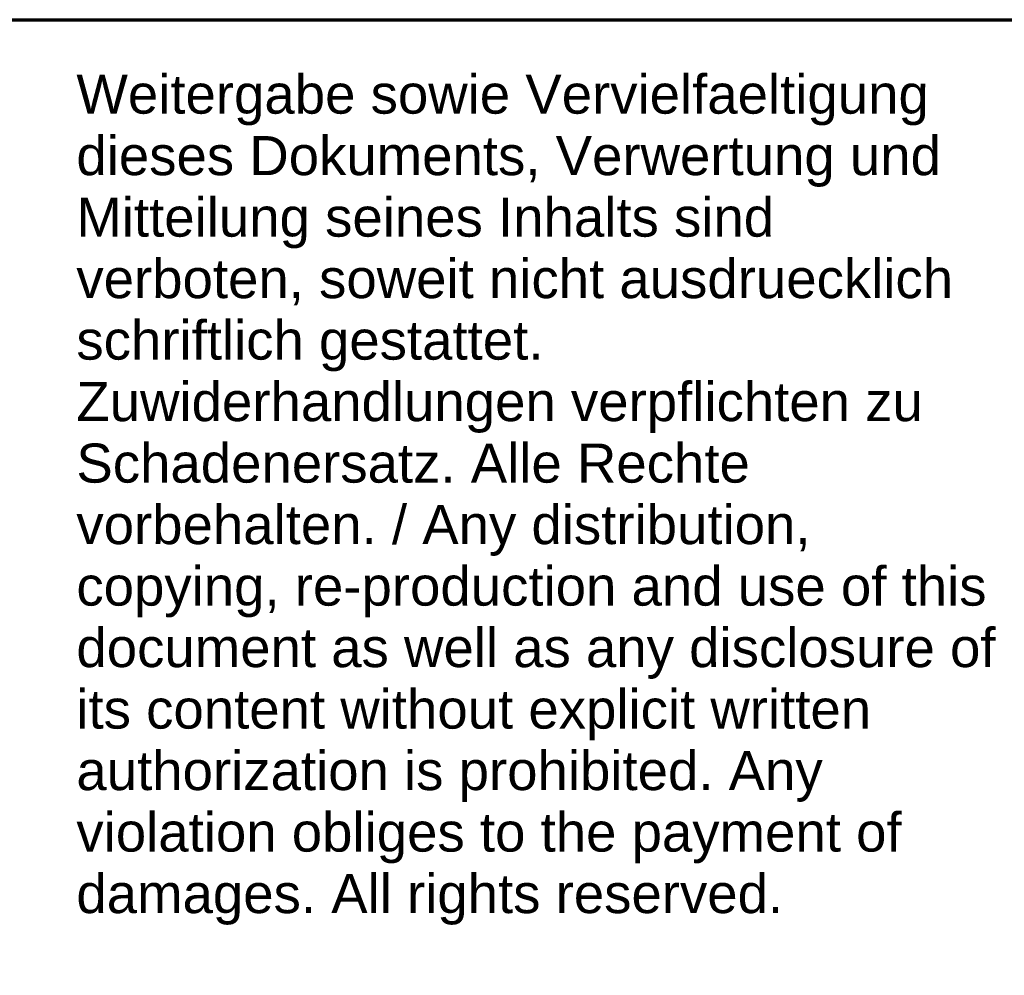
# Model space of a CAD drawing. Header units: millimetres. Extents: x 0 to 2239, y -60 to 841.
# Tile 63 of 161: x 1024 to 1070, y 59 to 103. Entities that reach past the tile are written whole.
import ezdxf
from ezdxf.enums import TextEntityAlignment as Align

# ---------------------------------------------------------------- set-up
doc = ezdxf.new("R2010")
doc.units = ezdxf.units.MM
doc.layers.get('0').update_dxf_attribs({"lineweight": 25})
doc.layers.add('Titel (ISO)', color=7, linetype='Continuous', lineweight=50)
doc.styles.add('Notiztext (DIN)', font='isocpeur.ttf')
doc.styles.get("Standard").update_dxf_attribs({"font": 'txt.shx'})

# ---------------------------------------------------------------- blocks, each defined once
blk = doc.blocks.new('Schriftfelder LEDitgo')
at = {"lineweight": 70}
blk.add_line((149.283, 182.656), (339.283, 182.656), dxfattribs=at)
at = {"layer": 'Titel (ISO)', "insert": (197.256, 180.126), "char_height": 1.8, "width": 42.62378, "attachment_point": 1, "line_spacing_factor": 0.944222, "style": 'Notiztext (DIN)'}
blk.add_mtext('\\fArial|b0|i0;{\\H1.8000;Weitergabe sowie Vervielfaeltigung dieses Dokuments, Verwertung und Mitteilung seines Inhalts sind verboten, soweit nicht ausdruecklich schriftlich gestattet. Zuwiderhandlungen verpflichten zu Schadenersatz. Alle Rechte vorbehalten. / Any distribution, copying, re-production and use of this document as well as any disclosure of its content without explicit written authorization is prohibited. Any violation obliges to the payment of damages. All rights reserved. }', dxfattribs=at)
at = {"layer": 'Titel (ISO)', "lineweight": 30, "flags": 104}
for tag, height, p in [('Werkstoff-Bezeichung_/_Material_Designation', 3.5, (241.756, 178.156)), ('Werkstoff-Nr._/_Material_no.', 3.5, (241.756, 167.492)), ('weitere_Spez._/_Add._Spec.', 3.5, (291.019, 167.492)), ('Rohmaterial_/_Raw_Material', 3.5, (293.752, 158.128)), ('MASSE\\P2;', 3.5, (241.756, 158.128)), ('VOLUMEN\\P3;', 2.5, (267.24, 157.628)), ('Zusätzlicher_Titel_^MSuppplementary_title', 3.5, (229.283, 122.328)), ('BAUTEILNUMMER', 4, (204.283, 107.828)), ('Referenz-Nr._/_Refer._no', 2.5, (150.283, 107.828))]:
    blk.add_attdef(tag, text='', height=height, dxfattribs=at).set_placement(p, align=Align.TOP_LEFT)
for tag, height, p in [('KONSTRUKTEUR', 2.486, (307.181, 150.828)), ('ERSTELLUNGSDATUM', 2.5, (279.642, 150.828)), ('KONTROLLDATUM', 2.5, (279.642, 145.828)), ('KONTROLLIERT_VON', 2.5, (307.181, 145.828)), ('GENEHM.DAT._KONSTR.', 2.486, (279.642, 140.828)), ('KONSTR._GEN._VON', 2.486, (307.181, 140.828)), ('BEZEICHNUNG', 5, (229.283, 128.328))]:
    blk.add_attdef(tag, text='', height=height, dxfattribs=at).set_placement(p, align=Align.MIDDLE_LEFT)
for tag, height, p in [('PROJEKT', 2.5, (160.783, 130.828)), ('Anfänglicher_Ansichtsmaßstab', 3.5, (180.82, 130.828)), ('Tolerierung_/_Tolerancing', 3.5, (169.283, 118.828)), ('Allg._Toleranz_/_Gen._tol.', 3.5, (208.32, 118.828)), ('REVISIONSNUMMER', 5, (312.783, 107.828)), ('Blattnummer', 5, (329.283, 107.828)), ('Blattgröße', 3.5, (196.12, 105.328))]:
    blk.add_attdef(tag, text='', height=height, dxfattribs=at).set_placement(p, align=Align.TOP_CENTER)

msp = doc.modelspace()

# ---------------------------------------------------------------- block references
msp.add_blockref('Schriftfelder LEDitgo', (829.717, -79.828))

doc.saveas('drawing.dxf')
